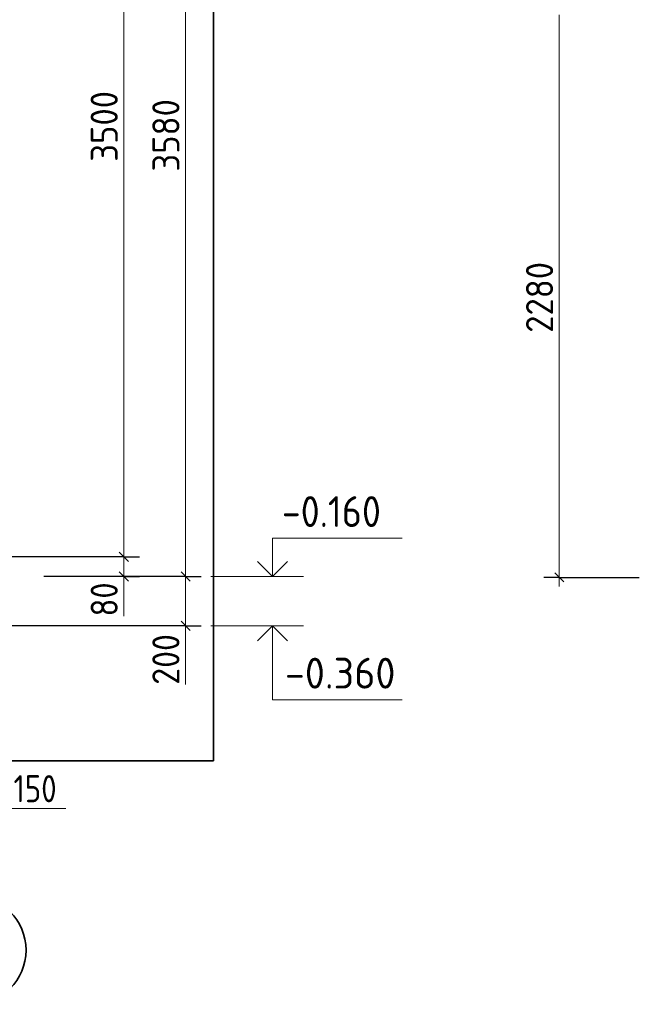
# Model space of a CAD drawing. Header units: millimetres. Extents: x 0 to 50400, y 0 to 35640.
# Tile 17 of 25: x 27412 to 33441, y 16287 to 25866. Entities that reach past the tile are written whole.
import ezdxf

# ---------------------------------------------------------------- set-up
doc = ezdxf.new("R2010")
doc.units = ezdxf.units.MM
doc.linetypes.add('______2', pattern=[324, 240, -84])
doc.linetypes.add('______5', pattern=[1320, 960, -120, 120, -120])
for name, color, linetype, lineweight in [('Standard', 7, 'Continuous', 25), ('Высотные отметки', 7, 'Continuous', 25), ('ЖБ Стена верхний уровень', 7, 'Continuous', 35), ('Размерная линия_ общее', 7, 'Continuous', 13)]:
    doc.layers.add(name, color=color, linetype=linetype, lineweight=lineweight)
doc.layers.add('Оси', color=7, linetype='______5', true_color=0x656565)
doc.layers.add('Размерная выноска', color=7, linetype='Continuous')
doc.styles.add('ISOCPEUR', font='txt')

msp = doc.modelspace()

# ---------------------------------------------------------------- linework, layer by layer
at = {"layer": 'Standard', "color": 7, "linetype": 'Continuous', "lineweight": 13, "transparency": 33554687}
for p, q in [((28426.7, 29040.9), (28426.7, 20641)), ((32662.8, 25912.9), (32662.8, 20440.9)), ((28426.7, 20641), (28426.7, 20449)), ((28426.7, 20449), (28426.7, 20359)), ((32662.8, 20440.9), (32662.8, 20350.9))]:
    msp.add_line(p, q, dxfattribs=at)
at = {"layer": 'Standard', "color": 7, "linetype": 'Continuous', "lineweight": -3, "transparency": 33554687}
for p, q in [((28426.7, 20641), (28276.7, 20641)), ((28426.7, 20641), (28576.7, 20641)), ((28426.7, 20449), (28276.7, 20449)), ((28426.7, 20449), (28576.7, 20449)), ((32662.8, 20440.9), (32512.8, 20440.9)), ((32662.8, 20440.9), (32812.8, 20440.9)), ((32662.8, 20440.9), (33441.3, 20440.9))]:
    msp.add_line(p, q, dxfattribs=at)
at = {"layer": 'Standard', "color": 7, "linetype": 'Continuous', "lineweight": 25, "transparency": 33554687}
for p, q in [((28381.7, 20686), (28471.7, 20596)), ((28381.7, 20494), (28471.7, 20404)), ((32617.8, 20485.9), (32707.8, 20395.9))]:
    msp.add_line(p, q, dxfattribs=at)
at = {"layer": 'Standard', "color": 254, "linetype": 'Continuous', "lineweight": 35, "true_color": 0xc4c4ff, "transparency": 33554687}
msp.add_lwpolyline([(3765.7, 18656.4), (29297, 18656.4), (29297, 32289.3), (3765.7, 32289.3), (3765.7, 18656.4)], dxfattribs=at)
at = {"layer": 'Standard', "color": 7, "linetype": 'Continuous', "lineweight": -3, "transparency": 33554687}
for points in [[(28426.7, 20641), (28406.3, 20641), (28406.3, 20641), (27231.5, 20641)], [(28426.7, 20449), (28406.3, 20449), (28406.3, 20449), (27648.2, 20449)]]:
    msp.add_lwpolyline(points, dxfattribs=at)
at = {"layer": 'Высотные отметки', "color": 7, "linetype": 'Continuous', "lineweight": 35, "transparency": 33554687}
for p, q in [((29872.9, 20449), (29727.5, 20594.4)), ((29872.9, 20449), (29727.5, 20594.4)), ((29872.9, 20449), (30018.3, 20594.4)), ((29872.9, 20449), (30018.3, 20594.4)), ((29872.9, 19969), (29727.5, 19823.6)), ((29872.9, 19969), (29727.5, 19823.6)), ((29872.9, 19969), (30018.3, 19823.6)), ((29872.9, 19969), (30018.3, 19823.6))]:
    msp.add_line(p, q, dxfattribs=at)
at = {"layer": 'Высотные отметки', "color": 7, "linetype": 'Continuous', "lineweight": 13, "transparency": 33554687}
for p, q in [((29272.9, 20449), (30172.9, 20449)), ((29272.9, 20449), (30172.9, 20449)), ((29272.9, 19969), (30172.9, 19969)), ((29272.9, 19969), (30172.9, 19969))]:
    msp.add_line(p, q, dxfattribs=at)
for points in [[(29872.9, 20449), (29872.9, 20821.1), (31132.9, 20821.1)], [(29872.9, 20449), (29872.9, 20821.1), (31132.9, 20821.1)], [(29872.9, 19969), (29872.9, 19249), (31132.9, 19249)], [(29872.9, 19969), (29872.9, 19249), (31132.9, 19249)]]:
    msp.add_lwpolyline(points, dxfattribs=at)
at = {"layer": 'ЖБ Стена верхний уровень', "color": 253, "linetype": '______2', "lineweight": -3, "true_color": 0xababab, "transparency": 33554687}
msp.add_line((28957.9, 20449), (28162.7, 20449), dxfattribs=at)
at = {"layer": 'Оси', "color": 7, "linetype": 'Continuous', "lineweight": 35, "transparency": 33554687}
msp.add_circle((26947.7, 16814.3), 527, dxfattribs=at)
at = {"layer": 'Размерная выноска', "color": 7, "linetype": 'Continuous', "lineweight": 13, "transparency": 33554687}
for p, q in [((28426.7, 20449), (28426.7, 20065)), ((29027.1, 19969), (29027.1, 19400.2)), ((27307.4, 18192.9), (27861.8, 18192.9))]:
    msp.add_line(p, q, dxfattribs=at)
at = {"layer": 'Размерная линия_ общее', "color": 7, "linetype": 'Continuous', "lineweight": 13, "transparency": 33554687}
for p, q in [((29027.1, 29040.9), (29027.1, 20449)), ((29027.1, 20449), (29027.1, 19969)), ((29027.1, 19969), (29027.1, 19879))]:
    msp.add_line(p, q, dxfattribs=at)
at = {"layer": 'Размерная линия_ общее', "color": 7, "linetype": 'Continuous', "lineweight": -3, "transparency": 33554687}
for p, q in [((29027.1, 20449), (28877.1, 20449)), ((29027.1, 20449), (29177.1, 20449)), ((29027.1, 19969), (28877.1, 19969)), ((29027.1, 19969), (29177.1, 19969))]:
    msp.add_line(p, q, dxfattribs=at)
at = {"layer": 'Размерная линия_ общее', "color": 7, "linetype": 'Continuous', "lineweight": 25, "transparency": 33554687}
for p, q in [((28982.1, 20494), (29072.1, 20404)), ((28982.1, 20014), (29072.1, 19924))]:
    msp.add_line(p, q, dxfattribs=at)
at = {"layer": 'Размерная линия_ общее', "color": 7, "linetype": 'Continuous', "lineweight": -3, "transparency": 33554687}
for points in [[(29027.1, 20449), (29006.7, 20449), (29006.7, 20449), (27994.7, 20449)], [(29027.1, 19969), (29006.7, 19969), (29006.7, 19969), (27231, 19969)]]:
    msp.add_lwpolyline(points, dxfattribs=at)

# ---------------------------------------------------------------- texts
at = {"layer": 'Standard', "color": 7, "linetype": 'Continuous', "lineweight": 25, "transparency": 33554687, "char_height": 264, "attachment_point": 7, "rotation": 90, "style": 'ISOCPEUR'}
for s, insert, width in [('\\W0.93;3500', (28366.7, 24484.5), 861.713), ('\\W0.93;2280', (32602.8, 22820.5), 861.713), ('\\W0.87;80', (28366.7, 20060.8), 484.718)]:
    msp.add_mtext(s, dxfattribs=dict(at, insert=insert, width=width))
at = {"layer": 'Standard', "color": 7, "linetype": 'Continuous', "lineweight": 25, "transparency": 33554687, "insert": (27352.4, 18252.9), "char_height": 264, "width": 610.286, "attachment_point": 7, "style": 'ISOCPEUR'}
msp.add_mtext('\\W0.83;150', dxfattribs=at)
at = {"layer": 'Высотные отметки', "color": 7, "linetype": 'Continuous', "lineweight": 25, "transparency": 33554687, "char_height": 300, "attachment_point": 7, "style": 'ISOCPEUR'}
for s, insert, width in [('\\W0.90;-0.160', (29962.9, 20931.1), 1214.127), ('\\W0.95;-0.360', (29992.9, 19359), 1281.429)]:
    msp.add_mtext(s, dxfattribs=dict(at, insert=insert, width=width))
at = {"layer": 'Размерная линия_ общее', "color": 7, "linetype": 'Continuous', "lineweight": 25, "transparency": 33554687, "char_height": 264, "attachment_point": 7, "rotation": 90, "style": 'ISOCPEUR'}
for s, insert, width in [('\\W0.93;3580', (28967.1, 24388.5), 861.713), ('\\W0.91;200', (28967.1, 19396), 674.395)]:
    msp.add_mtext(s, dxfattribs=dict(at, insert=insert, width=width))

doc.saveas('drawing.dxf')
